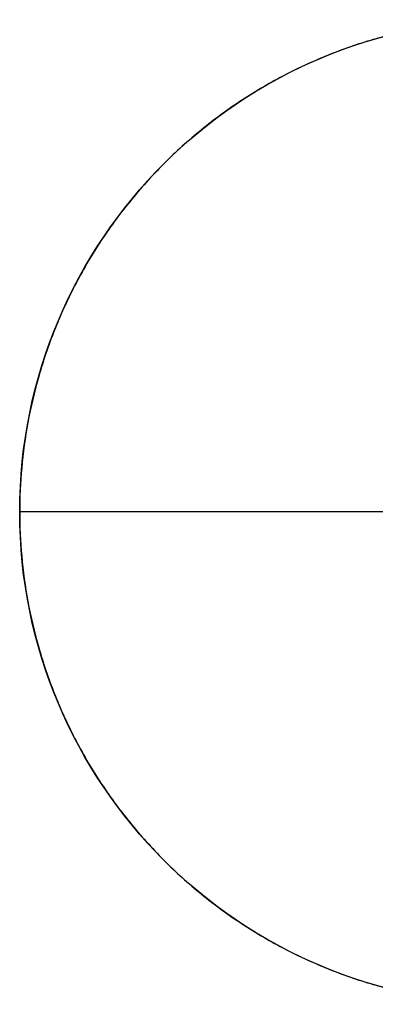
# Model space of a CAD drawing. Header units: millimetres. Extents: x 1690 to 2693, y 642 to 671.
# Tile 1 of 256: x 1690 to 1697, y 647 to 666. Entities that reach past the tile are written whole.
import ezdxf

# ---------------------------------------------------------------- set-up
doc = ezdxf.new("R2010")
doc.units = ezdxf.units.MM
doc.layers.add('Layer 01', color=7, linetype='Continuous')

msp = doc.modelspace()

# ---------------------------------------------------------------- linework, layer by layer
at = {"layer": 'Layer 01'}
for p, q in [((1709.297, 656.429, 1095.241), (1689.797, 656.429, 1095.241)), ((1709.297, 656.429, 1093.241), (1689.797, 656.429, 1093.241))]:
    msp.add_line(p, q, dxfattribs=at)
msp.add_circle((1699.547, 656.429, 1095.241), 9.75, dxfattribs=at)
for points in [[(1709.297, 656.429, 1095.241), (1709.297, 646.679, 1095.241), (1699.547, 646.679, 1095.241), (1689.797, 646.679, 1095.241), (1689.797, 656.429, 1095.241), (1689.797, 666.179, 1095.241), (1699.547, 666.179, 1095.241), (1709.297, 666.179, 1095.241), (1709.297, 656.429, 1095.241)], [(1709.297, 656.429, 1093.241), (1709.297, 646.679, 1093.241), (1699.547, 646.679, 1093.241), (1689.797, 646.679, 1093.241), (1689.797, 656.429, 1093.241), (1689.797, 666.179, 1093.241), (1699.547, 666.179, 1093.241), (1709.297, 666.179, 1093.241), (1709.297, 656.429, 1093.241)], [(1709.297, 656.429, 1094.241), (1709.297, 646.679, 1094.241), (1699.547, 646.679, 1094.241), (1689.797, 646.679, 1094.241), (1689.797, 656.429, 1094.241), (1689.797, 666.179, 1094.241), (1699.547, 666.179, 1094.241), (1709.297, 666.179, 1094.241), (1709.297, 656.429, 1094.241)]]:
    msp.add_rational_spline(points, [1, 0.707106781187, 1, 0.707106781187, 1, 0.707106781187, 1, 0.707106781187, 1], degree=2, knots=[-61.261057, -61.261057, -61.261057, -45.945793, -45.945793, -30.630528, -30.630528, -15.315264, -15.315264, 0, 0, 0], dxfattribs=at)
msp.add_open_spline([(1689.797, 656.429, 1095.241), (1689.797, 656.429, 1093.241)], degree=1, dxfattribs=at)

doc.saveas('drawing.dxf')
